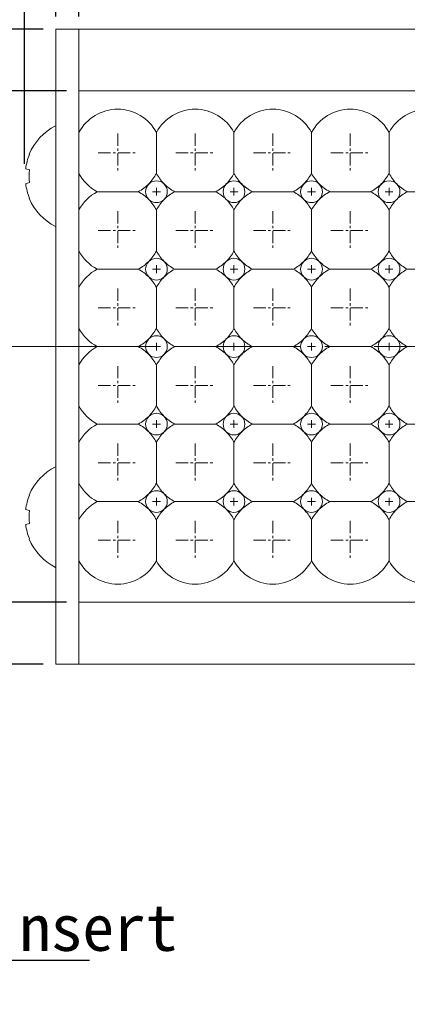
# Model space of a CAD drawing. Header units: millimetres. Extents: x -201 to 202, y 143 to 428.
# Tile 3 of 15: x -112 to -87, y 252 to 316. Entities that reach past the tile are written whole.
import ezdxf
from ezdxf import colors
from ezdxf.entities.mleader import LeaderData, LeaderLine
from ezdxf.math import Vec2, Vec3

# ---------------------------------------------------------------- set-up
doc = ezdxf.new("R2010")
doc.units = ezdxf.units.MM
doc.header["$LTSCALE"] = 0.25
doc.linetypes.add('CENTER', pattern=[50.8, 31.75, -6.35, 6.35, -6.35])
for name, color, linetype, lineweight in [('BASE', 7, 'Continuous', 20), ('CENTER', 1, 'CENTER', 9), ('DIMENSION', 6, 'Continuous', 9), ('LED LENS', 7, 'Continuous', 20), ('MXB8146', 7, 'Continuous', 20), ('SIDE PLATE', 7, 'Continuous', 20)]:
    doc.layers.add(name, color=color, linetype=linetype, lineweight=lineweight)
doc.styles.add('VS Standard', font='msgothic.ttc', dxfattribs={"height": 3})
doc.dimstyles.new('VS Standard x1', dxfattribs={"dimtxt": 3, "dimasz": 3, "dimexe": 0.5, "dimexo": 0.8, "dimgap": 0.5, "dimtad": 3, "dimrnd": 0.0001, "dimzin": 9, "dimdsep": 46, "dimtxsty": 'VS Standard', "dimcen": 0, "dimaunit": 1, "dimadec": 0, "dimazin": 2, "dimtfac": 1, "dimtmove": 0, "dimatfit": 2, "dimfxl": 1, "dimtolj": 1, "dimtzin": 0, "dimarcsym": 0})

# ---------------------------------------------------------------- blocks, each defined once
blk = doc.blocks.new('*D192')
at = {"layer": 'Defpoints', "color": 0}
for p in [(41.637, 327.179), (-108.363, 315.001), (41.637, 315.001)]:
    blk.add_point(p, dxfattribs=at)
at = {"layer": 'DIMENSION', "color": 0, "lineweight": -2}
for p, q in [((-108.363, 315.801), (-108.363, 327.679)), ((41.637, 315.801), (41.637, 327.679)), ((-105.363, 327.179), (38.637, 327.179))]:
    blk.add_line(p, q, dxfattribs=at)
at = {"layer": 'DIMENSION', "color": 0}
for points in [[(-105.363, 327.679), (-105.363, 326.679), (-108.363, 327.179)], [(38.637, 326.679), (38.637, 327.679), (41.637, 327.179)]]:
    blk.add_solid(points, dxfattribs=at)
at = {"layer": 'DIMENSION', "color": 0, "insert": (-33.363, 329.179), "char_height": 3, "attachment_point": 5, "style": 'VS Standard'}
blk.add_mtext('\\A1;150', dxfattribs=at)
blk = doc.blocks.new('*D193')
at = {"layer": 'Defpoints', "color": 0}
for p in [(-109.863, 335.467), (-109.863, 315.001), (43.137, 315.001)]:
    blk.add_point(p, dxfattribs=at)
at = {"layer": 'DIMENSION', "color": 0, "lineweight": -2}
for p, q in [((-109.863, 315.801), (-109.863, 335.967)), ((43.137, 315.801), (43.137, 335.967)), ((40.137, 335.467), (-106.863, 335.467))]:
    blk.add_line(p, q, dxfattribs=at)
at = {"layer": 'DIMENSION', "color": 0}
for points in [[(-106.863, 335.967), (-106.863, 334.967), (-109.863, 335.467)], [(40.137, 334.967), (40.137, 335.967), (43.137, 335.467)]]:
    blk.add_solid(points, dxfattribs=at)
at = {"layer": 'DIMENSION', "color": 0, "insert": (-33.363, 337.467), "char_height": 3, "attachment_point": 5, "style": 'VS Standard'}
blk.add_mtext('\\A1;153', dxfattribs=at)
blk = doc.blocks.new('*D194')
at = {"layer": 'Defpoints', "color": 0}
for p in [(-109.863, 315.001), (-131.983, 274.001), (-109.863, 274.001)]:
    blk.add_point(p, dxfattribs=at)
at = {"layer": 'DIMENSION', "color": 0, "lineweight": -2}
for p, q in [((-110.663, 315.001), (-132.483, 315.001)), ((-131.983, 312.001), (-131.983, 277.001)), ((-110.663, 274.001), (-132.483, 274.001))]:
    blk.add_line(p, q, dxfattribs=at)
at = {"layer": 'DIMENSION', "color": 0}
for points in [[(-131.483, 312.001), (-132.483, 312.001), (-131.983, 315.001)], [(-132.483, 277.001), (-131.483, 277.001), (-131.983, 274.001)]]:
    blk.add_solid(points, dxfattribs=at)
at = {"layer": 'DIMENSION', "color": 0, "insert": (-133.984, 294.501), "char_height": 3, "attachment_point": 5, "rotation": 90, "style": 'VS Standard'}
blk.add_mtext('\\A1;41', dxfattribs=at)
blk = doc.blocks.new('*D195')
at = {"layer": 'Defpoints', "color": 0}
for p in [(-108.363, 311.001), (-121.663, 278.001), (-108.363, 278.001)]:
    blk.add_point(p, dxfattribs=at)
at = {"layer": 'DIMENSION', "color": 0, "lineweight": -2}
for p, q in [((-109.163, 311.001), (-122.163, 311.001)), ((-121.663, 308.001), (-121.663, 281.001)), ((-109.163, 278.001), (-122.163, 278.001))]:
    blk.add_line(p, q, dxfattribs=at)
at = {"layer": 'DIMENSION', "color": 0}
for points in [[(-121.163, 308.001), (-122.163, 308.001), (-121.663, 311.001)], [(-122.163, 281.001), (-121.163, 281.001), (-121.663, 278.001)]]:
    blk.add_solid(points, dxfattribs=at)
at = {"layer": 'DIMENSION', "color": 0, "insert": (-123.663, 294.501), "char_height": 3, "attachment_point": 5, "rotation": 90, "style": 'VS Standard'}
blk.add_mtext('\\A1;33', dxfattribs=at)
blk = doc.blocks.new('*D198')
at = {"layer": 'Defpoints', "color": 0}
for p in [(-111.863, 344.062), (-111.863, 305.501), (45.137, 305.481)]:
    blk.add_point(p, dxfattribs=at)
at = {"layer": 'DIMENSION', "color": 0, "lineweight": -2}
for p, q in [((-111.863, 306.301), (-111.863, 344.562)), ((45.137, 306.281), (45.137, 344.562)), ((42.137, 344.062), (-108.863, 344.062))]:
    blk.add_line(p, q, dxfattribs=at)
at = {"layer": 'DIMENSION', "color": 0}
for points in [[(-108.863, 344.562), (-108.863, 343.562), (-111.863, 344.062)], [(42.137, 343.562), (42.137, 344.562), (45.137, 344.062)]]:
    blk.add_solid(points, dxfattribs=at)
at = {"layer": 'DIMENSION', "color": 0, "insert": (-33.363, 346.313), "char_height": 3, "attachment_point": 5, "style": 'VS Standard'}
blk.add_mtext('\\A1;\\A1;(157)', dxfattribs=at)

msp = doc.modelspace()

# ---------------------------------------------------------------- linework, layer by layer
at = {"layer": 'BASE'}
for p, q in [((-108.363, 315.001), (-108.363, 274.001)), ((-108.363, 315.001), (41.637, 315.001)), ((41.637, 311.001), (-108.363, 311.001)), ((-108.363, 278.001), (41.637, 278.001)), ((41.637, 274.001), (-108.363, 274.001))]:
    msp.add_line(p, q, dxfattribs=at)
at = {"layer": 'CENTER', "ltscale": 0.1}
for p, q in [((-105.863, 308.251), (-105.863, 305.751)), ((-100.863, 308.251), (-100.863, 305.751)), ((-95.863, 308.251), (-95.863, 305.751)), ((-90.863, 308.251), (-90.863, 305.751)), ((-107.113, 307.001), (-104.613, 307.001)), ((-102.113, 307.001), (-99.613, 307.001)), ((-97.113, 307.001), (-94.613, 307.001)), ((-92.113, 307.001), (-89.613, 307.001)), ((-105.863, 303.251), (-105.863, 300.751)), ((-100.863, 303.251), (-100.863, 300.751)), ((-95.863, 303.251), (-95.863, 300.751)), ((-90.863, 303.251), (-90.863, 300.751)), ((-107.113, 302.001), (-104.613, 302.001)), ((-102.113, 302.001), (-99.613, 302.001)), ((-97.113, 302.001), (-94.613, 302.001)), ((-92.113, 302.001), (-89.613, 302.001)), ((-105.863, 298.251), (-105.863, 295.751)), ((-100.863, 298.251), (-100.863, 295.751)), ((-95.863, 298.251), (-95.863, 295.751)), ((-90.863, 298.251), (-90.863, 295.751)), ((-107.113, 297.001), (-104.613, 297.001)), ((-102.113, 297.001), (-99.613, 297.001)), ((-97.113, 297.001), (-94.613, 297.001)), ((-92.113, 297.001), (-89.613, 297.001)), ((-105.863, 293.251), (-105.863, 290.751)), ((-100.863, 293.251), (-100.863, 290.751)), ((-95.863, 293.251), (-95.863, 290.751)), ((-90.863, 293.251), (-90.863, 290.751)), ((-107.113, 292.001), (-104.613, 292.001)), ((-102.113, 292.001), (-99.613, 292.001)), ((-97.113, 292.001), (-94.613, 292.001)), ((-92.113, 292.001), (-89.613, 292.001)), ((-105.863, 288.251), (-105.863, 285.751)), ((-100.863, 288.251), (-100.863, 285.751)), ((-95.863, 288.251), (-95.863, 285.751)), ((-90.863, 288.251), (-90.863, 285.751)), ((-107.113, 287.001), (-104.613, 287.001)), ((-102.113, 287.001), (-99.613, 287.001)), ((-97.113, 287.001), (-94.613, 287.001)), ((-92.113, 287.001), (-89.613, 287.001)), ((-105.863, 283.251), (-105.863, 280.751)), ((-100.863, 283.251), (-100.863, 280.751)), ((-95.863, 283.251), (-95.863, 280.751)), ((-90.863, 283.251), (-90.863, 280.751)), ((-107.113, 282.001), (-104.613, 282.001)), ((-102.113, 282.001), (-99.613, 282.001)), ((-97.113, 282.001), (-94.613, 282.001)), ((-92.113, 282.001), (-89.613, 282.001))]:
    msp.add_line(p, q, dxfattribs=at)
at = {"layer": 'CENTER'}
for p, q in [((-103.613, 304.501), (-103.113, 304.501)), ((-103.363, 304.751), (-103.363, 304.251)), ((-98.613, 304.501), (-98.113, 304.501)), ((-98.363, 304.751), (-98.363, 304.251)), ((-93.613, 304.501), (-93.113, 304.501)), ((-93.363, 304.751), (-93.363, 304.251)), ((-88.613, 304.501), (-88.113, 304.501)), ((-88.363, 304.751), (-88.363, 304.251)), ((-103.613, 299.501), (-103.113, 299.501)), ((-103.363, 299.751), (-103.363, 299.251)), ((-98.613, 299.501), (-98.113, 299.501)), ((-98.363, 299.751), (-98.363, 299.251)), ((-93.613, 299.501), (-93.113, 299.501)), ((-93.363, 299.751), (-93.363, 299.251)), ((-88.613, 299.501), (-88.113, 299.501)), ((-88.363, 299.751), (-88.363, 299.251)), ((-114.721, 294.501), (47.995, 294.501)), ((-103.613, 294.501), (-103.113, 294.501)), ((-103.363, 294.751), (-103.363, 294.251)), ((-98.613, 294.501), (-98.113, 294.501)), ((-98.363, 294.751), (-98.363, 294.251)), ((-93.613, 294.501), (-93.113, 294.501)), ((-93.363, 294.751), (-93.363, 294.251)), ((-88.613, 294.501), (-88.113, 294.501)), ((-88.363, 294.751), (-88.363, 294.251)), ((-103.613, 289.501), (-103.113, 289.501)), ((-103.363, 289.751), (-103.363, 289.251)), ((-98.613, 289.501), (-98.113, 289.501)), ((-98.363, 289.751), (-98.363, 289.251)), ((-93.613, 289.501), (-93.113, 289.501)), ((-93.363, 289.751), (-93.363, 289.251)), ((-88.613, 289.501), (-88.113, 289.501)), ((-88.363, 289.751), (-88.363, 289.251)), ((-103.363, 284.751), (-103.363, 284.251)), ((-98.363, 284.751), (-98.363, 284.251)), ((-93.363, 284.751), (-93.363, 284.251)), ((-88.363, 284.751), (-88.363, 284.251)), ((-103.613, 284.501), (-103.113, 284.501)), ((-98.613, 284.501), (-98.113, 284.501)), ((-93.613, 284.501), (-93.113, 284.501)), ((-88.613, 284.501), (-88.113, 284.501))]:
    msp.add_line(p, q, dxfattribs=at)
at = {"layer": 'LED LENS'}
for p, q in [((-108.363, 311.001), (-108.363, 278.001)), ((-103.363, 308.324), (-103.363, 307.001)), ((-98.363, 308.324), (-98.363, 307.001)), ((-93.363, 308.324), (-93.363, 307.001)), ((-88.363, 308.324), (-88.363, 307.001)), ((-103.363, 307.001), (-103.363, 305.678)), ((-98.363, 307.001), (-98.363, 305.678)), ((-93.363, 307.001), (-93.363, 305.678)), ((-88.363, 307.001), (-88.363, 305.678)), ((-107.186, 304.501), (-104.54, 304.501)), ((-102.186, 304.501), (-99.54, 304.501)), ((-97.186, 304.501), (-94.54, 304.501)), ((-92.186, 304.501), (-89.54, 304.501)), ((-87.186, 304.501), (-84.54, 304.501)), ((-103.363, 303.324), (-103.363, 302.001)), ((-98.363, 303.324), (-98.363, 302.001)), ((-93.363, 303.324), (-93.363, 302.001)), ((-88.363, 303.324), (-88.363, 302.001)), ((-103.363, 302.001), (-103.363, 300.678)), ((-98.363, 302.001), (-98.363, 300.678)), ((-93.363, 302.001), (-93.363, 300.678)), ((-88.363, 302.001), (-88.363, 300.678)), ((-107.186, 299.501), (-104.54, 299.501)), ((-102.186, 299.501), (-99.54, 299.501)), ((-97.186, 299.501), (-94.54, 299.501)), ((-92.186, 299.501), (-89.54, 299.501)), ((-87.186, 299.501), (-84.54, 299.501)), ((-103.363, 298.324), (-103.363, 297.001)), ((-98.363, 298.324), (-98.363, 297.001)), ((-93.363, 298.324), (-93.363, 297.001)), ((-88.363, 298.324), (-88.363, 297.001)), ((-103.363, 297.001), (-103.363, 295.678)), ((-98.363, 297.001), (-98.363, 295.678)), ((-93.363, 297.001), (-93.363, 295.678)), ((-88.363, 297.001), (-88.363, 295.678)), ((-107.186, 294.501), (-104.54, 294.501)), ((-102.186, 294.501), (-99.54, 294.501)), ((-97.186, 294.501), (-94.54, 294.501)), ((-92.186, 294.501), (-89.54, 294.501)), ((-87.186, 294.501), (-84.54, 294.501)), ((-103.363, 293.324), (-103.363, 292.001)), ((-98.363, 293.324), (-98.363, 292.001)), ((-93.363, 293.324), (-93.363, 292.001)), ((-88.363, 293.324), (-88.363, 292.001)), ((-103.363, 292.001), (-103.363, 290.678)), ((-98.363, 292.001), (-98.363, 290.678)), ((-93.363, 292.001), (-93.363, 290.678)), ((-88.363, 292.001), (-88.363, 290.678)), ((-107.186, 289.501), (-104.54, 289.501)), ((-102.186, 289.501), (-99.54, 289.501)), ((-97.186, 289.501), (-94.54, 289.501)), ((-92.186, 289.501), (-89.54, 289.501)), ((-87.186, 289.501), (-84.54, 289.501)), ((-103.363, 288.324), (-103.363, 287.001)), ((-98.363, 288.324), (-98.363, 287.001)), ((-93.363, 288.324), (-93.363, 287.001)), ((-88.363, 288.324), (-88.363, 287.001)), ((-103.363, 287.001), (-103.363, 285.678)), ((-98.363, 287.001), (-98.363, 285.678)), ((-93.363, 287.001), (-93.363, 285.678)), ((-88.363, 287.001), (-88.363, 285.678)), ((-107.186, 284.501), (-104.54, 284.501)), ((-102.186, 284.501), (-99.54, 284.501)), ((-97.186, 284.501), (-94.54, 284.501)), ((-92.186, 284.501), (-89.54, 284.501)), ((-87.186, 284.501), (-84.54, 284.501)), ((-103.363, 283.324), (-103.363, 282.001)), ((-98.363, 283.324), (-98.363, 282.001)), ((-93.363, 283.324), (-93.363, 282.001)), ((-88.363, 283.324), (-88.363, 282.001)), ((-103.363, 282.001), (-103.363, 280.678)), ((-98.363, 282.001), (-98.363, 280.678)), ((-93.363, 282.001), (-93.363, 280.678)), ((-88.363, 282.001), (-88.363, 280.678))]:
    msp.add_line(p, q, dxfattribs=at)
for centre, radius, start, end in [((-105.863, 307.001), 2.828, 27.88557, 152.11443), ((-100.863, 307.001), 2.828, 27.88557, 152.11443), ((-95.863, 307.001), 2.828, 27.88557, 152.11443), ((-90.863, 307.001), 2.828, 27.88557, 152.11443), ((-85.863, 307.001), 2.828, 27.88557, 152.11443), ((-105.863, 307.001), 2.828, 207.88557, 242.11443), ((-105.863, 307.001), 2.828, 315, 332.11443), ((-103.363, 304.501), 0.7, 45, 135), ((-100.863, 307.001), 2.828, 207.88557, 225), ((-100.863, 307.001), 2.828, 315, 332.11443), ((-98.363, 304.501), 0.7, 45, 135), ((-95.863, 307.001), 2.828, 207.88557, 225), ((-95.863, 307.001), 2.828, 315, 332.11443), ((-93.363, 304.501), 0.7, 45, 135), ((-90.863, 307.001), 2.828, 207.88557, 225), ((-90.863, 307.001), 2.828, 315, 332.11443), ((-88.363, 304.501), 0.7, 45, 135), ((-85.863, 307.001), 2.828, 207.88557, 225), ((-105.863, 302.001), 2.828, 117.88557, 152.11443), ((-105.863, 307.001), 2.828, 297.88557, 315), ((-105.863, 302.001), 2.828, 45, 62.11443), ((-103.363, 304.501), 0.7, 135, 225), ((-103.363, 304.501), 0.7, 0, 45), ((-103.363, 304.501), 0.7, 315, 0), ((-100.863, 307.001), 2.828, 225, 242.11443), ((-100.863, 302.001), 2.828, 117.88557, 135), ((-100.863, 307.001), 2.828, 297.88557, 315), ((-100.863, 302.001), 2.828, 45, 62.11443), ((-98.363, 304.501), 0.7, 135, 225), ((-98.363, 304.501), 0.7, 0, 45), ((-98.363, 304.501), 0.7, 315, 0), ((-95.863, 307.001), 2.828, 225, 242.11443), ((-95.863, 302.001), 2.828, 117.88557, 135), ((-95.863, 307.001), 2.828, 297.88557, 315), ((-95.863, 302.001), 2.828, 45, 62.11443), ((-93.363, 304.501), 0.7, 135, 225), ((-93.363, 304.501), 0.7, 0, 45), ((-93.363, 304.501), 0.7, 315, 0), ((-90.863, 307.001), 2.828, 225, 242.11443), ((-90.863, 302.001), 2.828, 117.88557, 135), ((-90.863, 307.001), 2.828, 297.88557, 315), ((-90.863, 302.001), 2.828, 45, 62.11443), ((-88.363, 304.501), 0.7, 135, 225), ((-88.363, 304.501), 0.7, 0, 45), ((-88.363, 304.501), 0.7, 315, 0), ((-85.863, 307.001), 2.828, 225, 242.11443), ((-85.863, 302.001), 2.828, 117.88557, 135), ((-105.863, 302.001), 2.828, 27.88557, 45), ((-103.363, 304.501), 0.7, 225, 315), ((-100.863, 302.001), 2.828, 135, 152.11443), ((-100.863, 302.001), 2.828, 27.88557, 45), ((-98.363, 304.501), 0.7, 225, 315), ((-95.863, 302.001), 2.828, 135, 152.11443), ((-95.863, 302.001), 2.828, 27.88557, 45), ((-93.363, 304.501), 0.7, 225, 315), ((-90.863, 302.001), 2.828, 135, 152.11443), ((-90.863, 302.001), 2.828, 27.88557, 45), ((-88.363, 304.501), 0.7, 225, 315), ((-85.863, 302.001), 2.828, 135, 152.11443), ((-105.863, 302.001), 2.828, 207.88557, 242.11443), ((-105.863, 302.001), 2.828, 315, 332.11443), ((-100.863, 302.001), 2.828, 207.88557, 225), ((-100.863, 302.001), 2.828, 315, 332.11443), ((-95.863, 302.001), 2.828, 207.88557, 225), ((-95.863, 302.001), 2.828, 315, 332.11443), ((-90.863, 302.001), 2.828, 207.88557, 225), ((-90.863, 302.001), 2.828, 315, 332.11443), ((-85.863, 302.001), 2.828, 207.88557, 225), ((-105.863, 302.001), 2.828, 297.88557, 315), ((-103.363, 299.501), 0.7, 135, 225), ((-103.363, 299.501), 0.7, 45, 135), ((-103.363, 299.501), 0.7, 0, 45), ((-100.863, 302.001), 2.828, 225, 242.11443), ((-100.863, 302.001), 2.828, 297.88557, 315), ((-98.363, 299.501), 0.7, 135, 225), ((-98.363, 299.501), 0.7, 45, 135), ((-98.363, 299.501), 0.7, 0, 45), ((-95.863, 302.001), 2.828, 225, 242.11443), ((-95.863, 302.001), 2.828, 297.88557, 315), ((-93.363, 299.501), 0.7, 135, 225), ((-93.363, 299.501), 0.7, 45, 135), ((-93.363, 299.501), 0.7, 0, 45), ((-90.863, 302.001), 2.828, 225, 242.11443), ((-90.863, 302.001), 2.828, 297.88557, 315), ((-88.363, 299.501), 0.7, 135, 225), ((-88.363, 299.501), 0.7, 45, 135), ((-88.363, 299.501), 0.7, 0, 45), ((-85.863, 302.001), 2.828, 225, 242.11443), ((-105.863, 297.001), 2.828, 117.88557, 152.11443), ((-105.863, 297.001), 2.828, 45, 62.11443), ((-103.363, 299.501), 0.7, 315, 0), ((-100.863, 297.001), 2.828, 117.88557, 135), ((-100.863, 297.001), 2.828, 45, 62.11443), ((-98.363, 299.501), 0.7, 315, 0), ((-95.863, 297.001), 2.828, 117.88557, 135), ((-95.863, 297.001), 2.828, 45, 62.11443), ((-93.363, 299.501), 0.7, 315, 0), ((-90.863, 297.001), 2.828, 117.88557, 135), ((-90.863, 297.001), 2.828, 45, 62.11443), ((-88.363, 299.501), 0.7, 315, 0), ((-85.863, 297.001), 2.828, 117.88557, 135), ((-105.863, 297.001), 2.828, 27.88557, 45), ((-103.363, 299.501), 0.7, 225, 315), ((-100.863, 297.001), 2.828, 135, 152.11443), ((-100.863, 297.001), 2.828, 27.88557, 45), ((-98.363, 299.501), 0.7, 225, 315), ((-95.863, 297.001), 2.828, 135, 152.11443), ((-95.863, 297.001), 2.828, 27.88557, 45), ((-93.363, 299.501), 0.7, 225, 315), ((-90.863, 297.001), 2.828, 135, 152.11443), ((-90.863, 297.001), 2.828, 27.88557, 45), ((-88.363, 299.501), 0.7, 225, 315), ((-85.863, 297.001), 2.828, 135, 152.11443), ((-105.863, 297.001), 2.828, 207.88557, 242.11443), ((-105.863, 297.001), 2.828, 315, 332.11443), ((-100.863, 297.001), 2.828, 207.88557, 225), ((-100.863, 297.001), 2.828, 315, 332.11443), ((-95.863, 297.001), 2.828, 207.88557, 225), ((-95.863, 297.001), 2.828, 315, 332.11443), ((-90.863, 297.001), 2.828, 207.88557, 225), ((-90.863, 297.001), 2.828, 315, 332.11443), ((-85.863, 297.001), 2.828, 207.88557, 225), ((-105.863, 297.001), 2.828, 297.88557, 315), ((-103.363, 294.501), 0.7, 135, 225), ((-103.363, 294.501), 0.7, 45, 135), ((-103.363, 294.501), 0.7, 0, 45), ((-100.863, 297.001), 2.828, 225, 242.11443), ((-100.863, 297.001), 2.828, 297.88557, 315), ((-98.363, 294.501), 0.7, 135, 225), ((-98.363, 294.501), 0.7, 45, 135), ((-98.363, 294.501), 0.7, 0, 45), ((-95.863, 297.001), 2.828, 225, 242.11443), ((-95.863, 297.001), 2.828, 297.88557, 315), ((-93.363, 294.501), 0.7, 135, 225), ((-93.363, 294.501), 0.7, 45, 135), ((-93.363, 294.501), 0.7, 0, 45), ((-90.863, 297.001), 2.828, 225, 242.11443), ((-90.863, 297.001), 2.828, 297.88557, 315), ((-88.363, 294.501), 0.7, 135, 225), ((-88.363, 294.501), 0.7, 45, 135), ((-88.363, 294.501), 0.7, 0, 45), ((-85.863, 297.001), 2.828, 225, 242.11443), ((-105.863, 292.001), 2.828, 117.88557, 152.11443), ((-105.863, 292.001), 2.828, 45, 62.11443), ((-103.363, 294.501), 0.7, 315, 0), ((-100.863, 292.001), 2.828, 117.88557, 135), ((-100.863, 292.001), 2.828, 45, 62.11443), ((-98.363, 294.501), 0.7, 315, 0), ((-95.863, 292.001), 2.828, 117.88557, 135), ((-95.863, 292.001), 2.828, 45, 62.11443), ((-93.363, 294.501), 0.7, 315, 0), ((-90.863, 292.001), 2.828, 117.88557, 135), ((-90.863, 292.001), 2.828, 45, 62.11443), ((-88.363, 294.501), 0.7, 315, 0), ((-85.863, 292.001), 2.828, 117.88557, 135), ((-105.863, 292.001), 2.828, 27.88557, 45), ((-103.363, 294.501), 0.7, 225, 315), ((-100.863, 292.001), 2.828, 135, 152.11443), ((-100.863, 292.001), 2.828, 27.88557, 45), ((-98.363, 294.501), 0.7, 225, 315), ((-95.863, 292.001), 2.828, 135, 152.11443), ((-95.863, 292.001), 2.828, 27.88557, 45), ((-93.363, 294.501), 0.7, 225, 315), ((-90.863, 292.001), 2.828, 135, 152.11443), ((-90.863, 292.001), 2.828, 27.88557, 45), ((-88.363, 294.501), 0.7, 225, 315), ((-85.863, 292.001), 2.828, 135, 152.11443), ((-105.863, 292.001), 2.828, 207.88557, 242.11443), ((-105.863, 292.001), 2.828, 315, 332.11443), ((-100.863, 292.001), 2.828, 207.88557, 225), ((-100.863, 292.001), 2.828, 315, 332.11443), ((-95.863, 292.001), 2.828, 207.88557, 225), ((-95.863, 292.001), 2.828, 315, 332.11443), ((-90.863, 292.001), 2.828, 207.88557, 225), ((-90.863, 292.001), 2.828, 315, 332.11443), ((-85.863, 292.001), 2.828, 207.88557, 225), ((-105.863, 292.001), 2.828, 297.88557, 315), ((-103.363, 289.501), 0.7, 135, 225), ((-103.363, 289.501), 0.7, 45, 135), ((-103.363, 289.501), 0.7, 0, 45), ((-100.863, 292.001), 2.828, 225, 242.11443), ((-100.863, 292.001), 2.828, 297.88557, 315), ((-98.363, 289.501), 0.7, 135, 225), ((-98.363, 289.501), 0.7, 45, 135), ((-98.363, 289.501), 0.7, 0, 45), ((-95.863, 292.001), 2.828, 225, 242.11443), ((-95.863, 292.001), 2.828, 297.88557, 315), ((-93.363, 289.501), 0.7, 135, 225), ((-93.363, 289.501), 0.7, 45, 135), ((-93.363, 289.501), 0.7, 0, 45), ((-90.863, 292.001), 2.828, 225, 242.11443), ((-90.863, 292.001), 2.828, 297.88557, 315), ((-88.363, 289.501), 0.7, 135, 225), ((-88.363, 289.501), 0.7, 45, 135), ((-88.363, 289.501), 0.7, 0, 45), ((-85.863, 292.001), 2.828, 225, 242.11443), ((-105.863, 287.001), 2.828, 117.88557, 152.11443), ((-105.863, 287.001), 2.828, 45, 62.11443), ((-103.363, 289.501), 0.7, 315, 0), ((-100.863, 287.001), 2.828, 117.88557, 135), ((-100.863, 287.001), 2.828, 45, 62.11443), ((-98.363, 289.501), 0.7, 315, 0), ((-95.863, 287.001), 2.828, 117.88557, 135), ((-95.863, 287.001), 2.828, 45, 62.11443), ((-93.363, 289.501), 0.7, 315, 0), ((-90.863, 287.001), 2.828, 117.88557, 135), ((-90.863, 287.001), 2.828, 45, 62.11443), ((-88.363, 289.501), 0.7, 315, 0), ((-85.863, 287.001), 2.828, 117.88557, 135), ((-105.863, 287.001), 2.828, 27.88557, 45), ((-103.363, 289.501), 0.7, 225, 315), ((-100.863, 287.001), 2.828, 135, 152.11443), ((-100.863, 287.001), 2.828, 27.88557, 45), ((-98.363, 289.501), 0.7, 225, 315), ((-95.863, 287.001), 2.828, 135, 152.11443), ((-95.863, 287.001), 2.828, 27.88557, 45), ((-93.363, 289.501), 0.7, 225, 315), ((-90.863, 287.001), 2.828, 135, 152.11443), ((-90.863, 287.001), 2.828, 27.88557, 45), ((-88.363, 289.501), 0.7, 225, 315), ((-85.863, 287.001), 2.828, 135, 152.11443), ((-105.863, 287.001), 2.828, 207.88557, 242.11443), ((-105.863, 287.001), 2.828, 315, 332.11443), ((-100.863, 287.001), 2.828, 207.88557, 225), ((-100.863, 287.001), 2.828, 315, 332.11443), ((-95.863, 287.001), 2.828, 207.88557, 225), ((-95.863, 287.001), 2.828, 315, 332.11443), ((-90.863, 287.001), 2.828, 207.88557, 225), ((-90.863, 287.001), 2.828, 315, 332.11443), ((-85.863, 287.001), 2.828, 207.88557, 225), ((-105.863, 287.001), 2.828, 297.88557, 315), ((-103.363, 284.501), 0.7, 135, 225), ((-103.363, 284.501), 0.7, 45, 135), ((-103.363, 284.501), 0.7, 0, 45), ((-100.863, 287.001), 2.828, 225, 242.11443), ((-100.863, 287.001), 2.828, 297.88557, 315), ((-98.363, 284.501), 0.7, 135, 225), ((-98.363, 284.501), 0.7, 45, 135), ((-98.363, 284.501), 0.7, 0, 45), ((-95.863, 287.001), 2.828, 225, 242.11443), ((-95.863, 287.001), 2.828, 297.88557, 315), ((-93.363, 284.501), 0.7, 135, 225), ((-93.363, 284.501), 0.7, 45, 135), ((-93.363, 284.501), 0.7, 0, 45), ((-90.863, 287.001), 2.828, 225, 242.11443), ((-90.863, 287.001), 2.828, 297.88557, 315), ((-88.363, 284.501), 0.7, 135, 225), ((-88.363, 284.501), 0.7, 45, 135), ((-88.363, 284.501), 0.7, 0, 45), ((-85.863, 287.001), 2.828, 225, 242.11443), ((-105.863, 282.001), 2.828, 117.88557, 152.11443), ((-105.863, 282.001), 2.828, 45, 62.11443), ((-103.363, 284.501), 0.7, 315, 0), ((-100.863, 282.001), 2.828, 117.88557, 135), ((-100.863, 282.001), 2.828, 45, 62.11443), ((-98.363, 284.501), 0.7, 315, 0), ((-95.863, 282.001), 2.828, 117.88557, 135), ((-95.863, 282.001), 2.828, 45, 62.11443), ((-93.363, 284.501), 0.7, 315, 0), ((-90.863, 282.001), 2.828, 117.88557, 135), ((-90.863, 282.001), 2.828, 45, 62.11443), ((-88.363, 284.501), 0.7, 315, 0), ((-85.863, 282.001), 2.828, 117.88557, 135), ((-105.863, 282.001), 2.828, 27.88557, 45), ((-103.363, 284.501), 0.7, 225, 315), ((-100.863, 282.001), 2.828, 135, 152.11443), ((-100.863, 282.001), 2.828, 27.88557, 45), ((-98.363, 284.501), 0.7, 225, 315), ((-95.863, 282.001), 2.828, 135, 152.11443), ((-95.863, 282.001), 2.828, 27.88557, 45), ((-93.363, 284.501), 0.7, 225, 315), ((-90.863, 282.001), 2.828, 135, 152.11443), ((-90.863, 282.001), 2.828, 27.88557, 45), ((-88.363, 284.501), 0.7, 225, 315), ((-85.863, 282.001), 2.828, 135, 152.11443), ((-105.863, 282.001), 2.828, 207.88557, 332.11443), ((-100.863, 282.001), 2.828, 207.88557, 332.11443), ((-95.863, 282.001), 2.828, 207.88557, 332.11443), ((-90.863, 282.001), 2.828, 207.88557, 332.11443), ((-85.863, 282.001), 2.828, 207.88557, 332.11443)]:
    msp.add_arc(centre, radius, start, end, dxfattribs=at)
at = {"layer": 'MXB8146'}
for p, q in [((-109.863, 308.751), (-109.863, 302.251)), ((-111.551, 306.917), (-111.574, 306.923)), ((-111.551, 305.917), (-111.799, 305.984)), ((-111.799, 305.018), (-111.551, 305.085)), ((-111.574, 304.079), (-111.551, 304.085)), ((-109.863, 280.251), (-109.863, 286.751)), ((-111.574, 284.923), (-111.551, 284.917)), ((-111.799, 283.984), (-111.551, 283.917)), ((-111.551, 283.085), (-111.799, 283.018)), ((-111.551, 282.085), (-111.574, 282.079))]:
    msp.add_line(p, q, dxfattribs=at)
for centre, radius, start, end in [((-108.223, 305.501), 3.641, 116.785, 157.00082), ((-108.118, 305.505), 3.711, 157.63925, 172.59348), ((-107.842, 305.501), 3.731, 173.59563, 186.40437), ((-108.118, 305.497), 3.711, 187.40652, 202.36075), ((-108.223, 305.501), 3.641, 202.99918, 243.215), ((-108.223, 283.501), 3.641, 116.785, 157.00082), ((-108.118, 283.505), 3.711, 157.63925, 172.59348), ((-107.842, 283.501), 3.731, 173.59563, 186.40437), ((-108.118, 283.497), 3.711, 187.40652, 202.36075), ((-108.223, 283.501), 3.641, 202.99918, 243.215)]:
    msp.add_arc(centre, radius, start, end, dxfattribs=at)
at = {"layer": 'SIDE PLATE'}
msp.add_lwpolyline([(-108.363, 315.001), (-108.363, 274.001), (-109.863, 274.001), (-109.863, 315.001)], close=True, dxfattribs=at)

# ---------------------------------------------------------------- dimensions: what is measured, and where the dimension line sits
at = {"layer": 'DIMENSION'}
dim = msp.add_linear_dim(base=(-111.863, 344.062), p1=(45.137, 305.481), p2=(-111.863, 305.501), text='\\A1;(<>)', dimstyle='VS Standard x1', dxfattribs=at)
dim.commit()
dim.dimension.update_dxf_attribs({"geometry": '*D198', "text_midpoint": (-33.363, 346.313)})
for base, p1, p2, picture, middle in [((-109.863, 335.467), (43.137, 315.001), (-109.863, 315.001), '*D193', (-33.363, 337.467)), ((41.637, 327.179), (-108.363, 315.001), (41.637, 315.001), '*D192', (-33.363, 329.179))]:
    dim = msp.add_linear_dim(base=base, p1=p1, p2=p2, dimstyle='VS Standard x1', dxfattribs=at)
    dim.commit()
    dim.dimension.update_dxf_attribs({"geometry": picture, "text_midpoint": middle})
for base, p1, p2, picture, middle in [((-131.983, 274.001), (-109.863, 315.001), (-109.863, 274.001), '*D194', (-133.984, 294.501)), ((-121.663, 278.001), (-108.363, 311.001), (-108.363, 278.001), '*D195', (-123.663, 294.501))]:
    dim = msp.add_linear_dim(base=base, p1=p1, p2=p2, angle=90, dimstyle='VS Standard x1', dxfattribs=at)
    dim.commit()
    dim.dimension.update_dxf_attribs({"geometry": picture, "text_midpoint": middle})

# ---------------------------------------------------------------- leaders
ml = msp.add_multileader_mtext('Standard', dxfattribs=at)
ml.set_content('For fixing please insert\\PHex Nut M3', style='VS Standard')
ml.set_leader_properties()
ml.build(insert=Vec2(0, 0))
ml.multileader.update_dxf_attribs({"text_left_attachment_type": 6, "text_right_attachment_type": 6, "dogleg_length": 1, "arrow_head_size": 2})
ctx = ml.context
ctx.base_point, ctx.char_height, ctx.arrow_head_size, ctx.landing_gap_size, ctx.plane_origin = Vec3(-151.993, 254.902), 3, 2, 1, Vec3(-205.431, 106.583)
ctx.left_attachment, ctx.right_attachment = 6, 6
notes = []
notes.append((ctx, [(0, (1, 1, 0), (-159.993, 254.902), (1, 0), 8, [(0, [(-172.527, 276.548)], 0, [])])]))
ctx.mtext.insert = Vec3(-150.993, 258.502)
for ctx, leaders in notes:
    for number, flags, end, landing, length, lines in leaders:
        leader = LeaderData()
        leader.index, (leader.has_last_leader_line, leader.has_dogleg_vector, leader.attachment_direction) = number, flags
        leader.last_leader_point, leader.dogleg_vector, leader.dogleg_length = Vec3(end), Vec3(landing), length
        for number, points, colour, breaks in lines:
            line = LeaderLine()
            line.index, line.vertices, line.color, line.breaks = number, Vec3.list(points), colors.encode_raw_color(colour), breaks
            leader.lines.append(line)
        ctx.leaders.append(leader)

doc.saveas('drawing.dxf')
